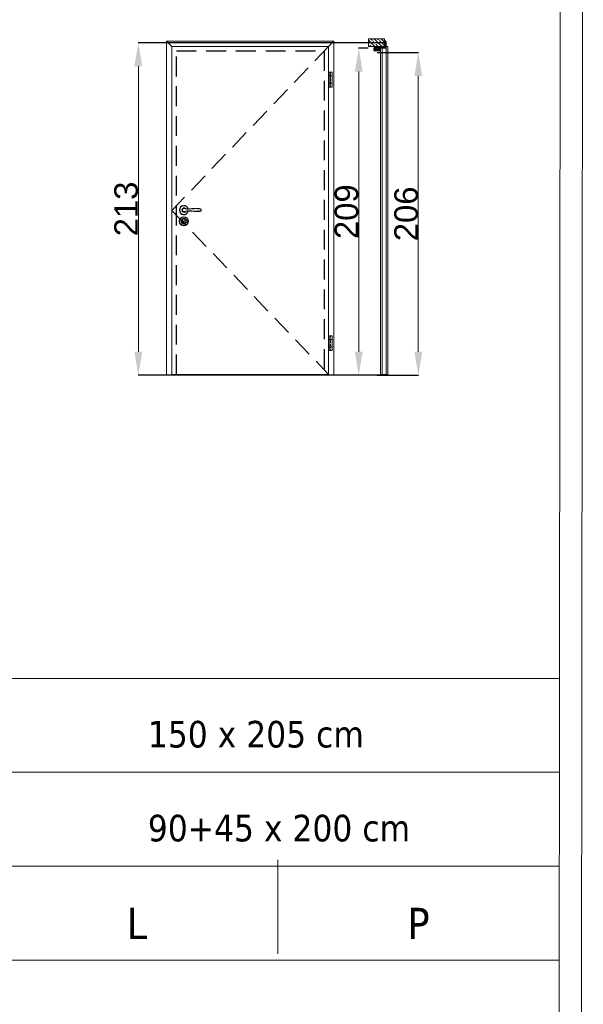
# Model space of a CAD drawing. Header units: millimetres. Extents: x 23192 to 149900, y -396339 to -79279.
# Tile 14 of 136: x 68937 to 69297, y -238668 to -238039. Entities that reach past the tile are written whole.
import ezdxf

# ---------------------------------------------------------------- set-up
doc = ezdxf.new("R2010")
doc.units = ezdxf.units.MM
doc.linetypes.add('CENTER', pattern=[0.6, 0.375, -0.075, 0.075, -0.075])
doc.linetypes.add('DASHED', pattern=[19.05, 12.7, -6.35])
doc.layers.get('0').update_dxf_attribs({"lineweight": 0})
for name, color, linetype, lineweight in [('0_LEGENDA', 7, 'Continuous', 13), ('Drzwi - hatch', 8, 'Continuous', 5), ('Drzwi KRAWĘDZIE', 7, 'Continuous', 20)]:
    doc.layers.add(name, color=color, linetype=linetype, lineweight=lineweight)
for name, color, linetype in [('Drzwi - klamki', 150, 'Continuous'), ('Drzwi PRZER-DUŻA', 240, 'DASHED'), ('GRUBA', 4, 'Continuous')]:
    doc.layers.add(name, color=color, linetype=linetype)
doc.styles.add('ARIAL', font='tahoma.ttf')
doc.styles.add('AT_ARIAL', font='arial.ttf')
doc.dimstyles.new('Renata_ślusarka', dxfattribs={"dimtxt": 50, "dimasz": 50, "dimexe": 0.18, "dimexo": 0.0625, "dimgap": 0.09, "dimtad": 1, "dimdec": 0, "dimzin": 0, "dimdsep": 46, "dimtxsty": 'AT_ARIAL', "dimcen": 0.09, "dimclrd": 7, "dimclre": 7, "dimclrt": 7, "dimadec": 0, "dimazin": 0, "dimtfac": 1, "dimtdec": 0, "dimtofl": 0, "dimtmove": 0, "dimatfit": 3, "dimfxl": 1, "dimtolj": 1, "dimtzin": 0, "dimlwd": -1, "dimarcsym": 0})

# ---------------------------------------------------------------- blocks, each defined once
blk = doc.blocks.new('*D112')
at = {"color": 7, "linetype": 'ByBlock', "lineweight": -2, "transparency": 16777216}
for p, q in [((69159.87, -238056.75), (69153.56, -238056.75)), ((69159.87, -238265.75), (69153.56, -238265.75))]:
    blk.add_line(p, q, dxfattribs=at)
at = {"color": 7, "transparency": 16777216}
blk.add_line((69153.74, -238071.75), (69153.74, -238250.75), dxfattribs=at)
at = {"color": 7, "linetype": 'ByBlock', "transparency": 16777216}
for points in [[(69151.24, -238071.75), (69156.24, -238071.75), (69153.74, -238056.75)], [(69151.24, -238250.75), (69156.24, -238250.75), (69153.74, -238265.75)]]:
    blk.add_solid(points, dxfattribs=at)
at = {"layer": 'DEFPOINTS', "color": 0, "linetype": 'ByBlock', "transparency": 16777216}
for p in [(69159.93, -238056.75), (69153.74, -238265.75), (69159.93, -238265.75)]:
    blk.add_point(p, dxfattribs=at)
at = {"color": 7, "linetype": 'ByBlock', "transparency": 16777216, "insert": (69145.99, -238161.25), "char_height": 15, "attachment_point": 5, "rotation": 90, "style": 'AT_ARIAL'}
blk.add_mtext('\\A1;209', dxfattribs=at)
blk = doc.blocks.new('*D113')
at = {"color": 7, "linetype": 'ByBlock', "lineweight": -2, "transparency": 16777216}
for p, q in [((69170.35, -238053.25), (69012.67, -238053.25)), ((69170.35, -238265.75), (69012.67, -238265.75))]:
    blk.add_line(p, q, dxfattribs=at)
at = {"color": 7, "transparency": 16777216}
blk.add_line((69012.85, -238068.25), (69012.85, -238250.75), dxfattribs=at)
at = {"color": 7, "linetype": 'ByBlock', "transparency": 16777216}
for points in [[(69010.35, -238068.25), (69015.35, -238068.25), (69012.85, -238053.25)], [(69010.35, -238250.75), (69015.35, -238250.75), (69012.85, -238265.75)]]:
    blk.add_solid(points, dxfattribs=at)
at = {"layer": 'DEFPOINTS', "color": 0, "linetype": 'ByBlock', "transparency": 16777216}
for p in [(69170.41, -238053.25), (69012.85, -238265.75), (69170.41, -238265.75)]:
    blk.add_point(p, dxfattribs=at)
at = {"color": 7, "linetype": 'ByBlock', "transparency": 16777216, "insert": (69005.1, -238159.5), "char_height": 15, "attachment_point": 5, "rotation": 90, "style": 'AT_ARIAL'}
blk.add_mtext('\\A1;213', dxfattribs=at)
blk = doc.blocks.new('*D114')
at = {"color": 7, "linetype": 'ByBlock', "lineweight": -2, "transparency": 16777216}
for p, q in [((69165.62, -238059.5), (69192.02, -238059.5)), ((69165.62, -238265.75), (69192.02, -238265.75))]:
    blk.add_line(p, q, dxfattribs=at)
at = {"color": 7, "transparency": 16777216}
blk.add_line((69191.84, -238074.5), (69191.84, -238250.75), dxfattribs=at)
at = {"color": 7, "linetype": 'ByBlock', "transparency": 16777216}
for points in [[(69189.34, -238074.5), (69194.34, -238074.5), (69191.84, -238059.5)], [(69189.34, -238250.75), (69194.34, -238250.75), (69191.84, -238265.75)]]:
    blk.add_solid(points, dxfattribs=at)
at = {"layer": 'DEFPOINTS', "color": 0, "linetype": 'ByBlock', "transparency": 16777216}
for p in [(69165.56, -238059.5), (69165.56, -238265.75), (69191.84, -238265.75)]:
    blk.add_point(p, dxfattribs=at)
at = {"color": 7, "linetype": 'ByBlock', "transparency": 16777216, "insert": (69184.1, -238162.62), "char_height": 15, "attachment_point": 5, "rotation": 90, "style": 'AT_ARIAL'}
blk.add_mtext('\\A1;206', dxfattribs=at)

msp = doc.modelspace()

# ---------------------------------------------------------------- hatches: boundary and pattern name
at = {"layer": 'Drzwi - hatch'}
h = msp.add_hatch(dxfattribs=at)
h.set_pattern_fill('ANSI33', color=256, scale=0.5, angle=-90)
h.set_pattern_definition([(315, (65163.9967, -238321.3297), (2.245064, 2.245064), []), (315, (65163.9967, -238323.5748), (2.245064, 2.245064), [1.5875, -0.79375])])
h.paths.add_polyline_path([(69159.928, -238050.749), (69159.928, -238055.749), (69170.128, -238055.749), (69170.128, -238050.749)])
h = msp.add_hatch(dxfattribs=at)
h.set_pattern_fill('AR-CONC', color=256, scale=0.003, angle=-90)
h.set_pattern_definition([(320, (65709.5108, -237826.5197), (-0.047817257, -0.546554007), [0.05715, -0.62865]), (265, (65709.5108, -237826.5197), (0.57317054, 0.10573026), [0.04572, -0.50292175]), (10.451445, (65709.5068, -237826.56525), (0.525353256, -0.44082374), [0.04857003, -0.53427073]), (316.1842, (65709.6632, -237826.5197), (-0.12612698, -0.81323712), [0.085725, -0.942975]), (6.635558, (65709.6527, -237826.5875), (0.74227837, -0.7122124), [0.07285507, -0.80140682]), (261.18415, (65709.6632, -237826.5197), (0.74227837, -0.7122124), [0.0685799, -0.7543792]), (291, (65709.6251, -237826.5959), (-0.306795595, -0.454843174), [0.05715, -0.62865]), (236, (65709.6251, -237826.5959), (0.5525639, -0.185406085), [0.04572, -0.50292]), (341.451445, (65709.59953, -237826.6338), (0.24576831, -0.64024926), [0.04857003, -0.53426981]), (307.5, (65709.5108, -237826.5197), (0.253665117, -0.00926581), [0, -0.496824, 0, -0.51054, 0, -0.504825]), (277.5, (65709.5108, -237826.5197), (0.300541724, -0.200458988), [0, -0.291084, 0, -0.485394, 0, -0.192405]), (237.5, (65709.5108, -237826.34977), (-0.017186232, -0.406771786), [0, -0.1905, 0, -0.59436, 0, -0.78867]), (227.5, (65709.5108, -237826.27357), (0.076279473, -0.444387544), [0, -0.24765, 0, -0.394716, 0, -0.56007])])
h.paths.add_polyline_path([(69163.968, -238058.319, -0.4142136), (69163.808, -238058.159), (69163.808, -238056.589, -0.4142136), (69163.968, -238056.429), (69164.528, -238056.429), (69164.528, -238056.249), (69163.968, -238056.249), (69163.968, -238055.749), (69170.128, -238055.749), (69170.848, -238055.749), (69170.848, -238056.109, -0.4142136), (69170.688, -238056.269), (69166.488, -238056.269, 0.4142136), (69166.148, -238056.609), (69166.148, -238057.789, 0.4142136), (69166.488, -238058.129), (69167.153, -238058.129, -1), (69167.153, -238058.319)])
h.paths.add_polyline_path([(69170.128, -238055.749), (69170.128, -238052.429), (69170.688, -238052.429, -0.4142136), (69170.848, -238052.589), (69170.848, -238055.049), (69170.848, -238055.749)])

# ---------------------------------------------------------------- linework, layer by layer
at = {"linetype": 'CENTER', "ltscale": 0.5}
for p, q in [((69135.748, -238072.118), (69135.748, -238081.618)), ((69135.748, -238240.499), (69135.748, -238249.999))]:
    msp.add_line(p, q, dxfattribs=at)
at = {"linetype": 'DASHED'}
msp.add_lwpolyline([(69134.498, -238055.649), (69034.298, -238160.449), (69134.498, -238265.249)], dxfattribs=at)
at = {"layer": '0_LEGENDA', "color": 7, "linetype": 'ByBlock', "ltscale": 5}
for p, q in [((69280.835, -239858.364), (69283.094, -237448.17)), ((69295.052, -239858.364), (69297.312, -237448.17)), ((66326.915, -238459.128), (69282.146, -238459.467)), ((66326.915, -238519.128), (69282.09, -238519.467)), ((69101.96, -238575.412), (69101.96, -238635.412)), ((66326.915, -238579.128), (69282.034, -238579.467)), ((66326.915, -238579.128), (69282.034, -238579.47)), ((66326.915, -238639.128), (69281.977, -238639.466))]:
    msp.add_line(p, q, dxfattribs=at)
at = {"layer": 'Drzwi - klamki'}
for p, q in [((69166.328, -238056.67), (69166.328, -238057.799)), ((69166.328, -238057.799), (69166.464, -238057.934)), ((69166.343, -238056.634), (69166.514, -238056.464)), ((69166.721, -238056.749), (69166.428, -238056.749)), ((69166.428, -238056.749), (69166.428, -238057.699)), ((69166.934, -238057.699), (69166.428, -238057.699)), ((69166.47, -238056.649), (69166.584, -238056.534)), ((69166.628, -238056.649), (69166.47, -238056.649)), ((69166.47, -238057.799), (69166.534, -238057.864)), ((69166.647, -238057.799), (69166.47, -238057.799)), ((69166.721, -238056.749), (69166.601, -238057.235)), ((69166.601, -238057.235), (69166.934, -238057.699)), ((69166.628, -238056.649), (69166.814, -238056.464)), ((69166.647, -238057.799), (69166.783, -238057.934)), ((69166.824, -238056.749), (69166.709, -238057.214)), ((69166.709, -238057.214), (69167.071, -238057.718)), ((69166.77, -238056.649), (69166.884, -238056.534)), ((69166.928, -238056.649), (69166.77, -238056.649)), ((69166.789, -238057.799), (69166.853, -238057.864)), ((69166.924, -238057.799), (69166.789, -238057.799)), ((69167.028, -238056.749), (69166.824, -238056.749)), ((69166.928, -238056.649), (69167.114, -238056.464)), ((69166.969, -238057.871), (69166.93, -238057.949)), ((69167.028, -238056.749), (69167.028, -238057.077)), ((69167.07, -238056.649), (69167.184, -238056.534)), ((69167.07, -238056.649), (69167.128, -238056.67)), ((69167.128, -238056.67), (69167.128, -238057.077)), ((69167.128, -238057.949), (69167.269, -238057.963)), ((69167.183, -238057.127), (69167.563, -238057.09)), ((69167.193, -238057.226), (69167.534, -238057.193)), ((69167.578, -238057.496), (69167.578, -238057.233)), ((69167.678, -238057.513), (69167.678, -238057.189)), ((69167.828, -238056.649), (69167.828, -238056.449)), ((69167.828, -238056.449), (69168.828, -238056.449)), ((69167.841, -238056.449), (69167.828, -238056.461)), ((69167.939, -238056.449), (69167.828, -238056.56)), ((69167.942, -238056.649), (69167.828, -238056.535)), ((69167.843, -238056.649), (69167.828, -238056.634)), ((69168.828, -238056.649), (69167.828, -238056.649)), ((69168.038, -238056.449), (69167.838, -238056.649)), ((69168.041, -238056.649), (69167.841, -238056.449)), ((69168.137, -238056.449), (69167.937, -238056.649)), ((69168.139, -238056.649), (69167.939, -238056.449)), ((69168.236, -238056.449), (69168.036, -238056.649)), ((69168.238, -238056.649), (69168.038, -238056.449)), ((69168.334, -238056.449), (69168.134, -238056.649)), ((69168.337, -238056.649), (69168.137, -238056.449)), ((69168.433, -238056.449), (69168.233, -238056.649)), ((69168.436, -238056.649), (69168.236, -238056.449)), ((69168.532, -238056.449), (69168.332, -238056.649)), ((69168.534, -238056.649), (69168.334, -238056.449)), ((69168.631, -238056.449), (69168.431, -238056.649)), ((69168.633, -238056.649), (69168.433, -238056.449)), ((69168.73, -238056.449), (69168.53, -238056.649)), ((69168.732, -238056.649), (69168.532, -238056.449)), ((69168.828, -238056.449), (69168.628, -238056.649)), ((69168.828, -238056.646), (69168.631, -238056.449)), ((69168.828, -238056.548), (69168.727, -238056.649)), ((69168.828, -238056.548), (69168.73, -238056.449)), ((69168.828, -238056.646), (69168.826, -238056.649)), ((69168.828, -238056.449), (69168.828, -238056.649))]:
    msp.add_line(p, q, dxfattribs=at)
at = {"layer": 'Drzwi - klamki', "ltscale": 0.2}
for p, q in [((69040.848, -238159.999), (69040.848, -238160.499)), ((69040.848, -238159.999), (69040.978, -238159.999)), ((69040.848, -238160.499), (69040.978, -238160.499)), ((69041.473, -238167.293), (69041.473, -238168.543)), ((69042.523, -238167.293), (69042.523, -238168.543))]:
    msp.add_line(p, q, dxfattribs=at)
for centre, radius in [((69041.998, -238167.393), 2.8), ((69042.003, -238167.397), 1.8)]:
    msp.add_circle(centre, radius, dxfattribs=at)
at = {"layer": 'Drzwi - klamki'}
for centre, radius, start, end in [((69166.378, -238056.67), 0.05, 135, 180), ((69166.499, -238057.899), 0.05, 225, 270), ((69166.499, -238057.899), 0.05, 270, 45), ((69166.549, -238056.499), 0.05, 90, 135), ((69166.549, -238056.499), 0.05, 315, 90), ((69166.818, -238057.899), 0.05, 225, 270), ((69166.849, -238056.499), 0.05, 90, 135), ((69166.818, -238057.899), 0.05, 270, 45), ((69166.849, -238056.499), 0.05, 315, 90), ((69166.924, -238057.849), 0.05, 333.425339, 90), ((69167.178, -238057.077), 0.15, 180, 275.563415), ((69167.274, -238057.573), 0.25, 215.623943, 327.559413), ((69167.149, -238056.499), 0.05, 90, 135), ((69167.178, -238057.077), 0.05, 180, 275.563415), ((69167.149, -238056.499), 0.05, 315, 90), ((69167.294, -238057.714), 0.25, 264.429901, 319.458571), ((69166.709, -238057.214), 1.019, 319.458571, 341.015535), ((69166.709, -238057.214), 0.919, 327.559413, 339.878843), ((69167.538, -238057.233), 0.04, 0, 95.563415), ((69167.578, -238057.239), 0.15, 89.587511, 95.563415), ((69167.478, -238057.496), 0.1, 339.878843, 0), ((69167.578, -238057.189), 0.1, 0, 89.587511), ((69167.578, -238057.513), 0.1, 341.015535, 0)]:
    msp.add_arc(centre, radius, start, end, dxfattribs=at)
at = {"layer": 'Drzwi - klamki', "ltscale": 0.2}
for centre, radius, start, end in [((69041.998, -238160.249), 2.801, 13.271535, 346.728465), ((69041.998, -238160.249), 1.25, 42.903782, 317.096218), ((69041.998, -238160.249), 1.05, 64.699839, 295.300161), ((69052.408, -238160.249), 0.74, 288.924644, 71.075356), ((69041.998, -238166.593), 0.875, 306.869898, 233.130102), ((69041.998, -238168.543), 0.525, 180, 270), ((69041.998, -238168.543), 0.525, 270, 0)]:
    msp.add_arc(centre, radius, start, end, dxfattribs=at)
for points in [[(69052.648, -238159.549), (69050.148, -238159.299), (69043.852, -238159.549), (69041.998, -238159.199)], [(69052.648, -238160.949), (69050.148, -238161.199), (69043.852, -238160.949), (69041.998, -238161.299)]]:
    msp.add_spline(points, degree=3, dxfattribs=at)
at = {"layer": 'Drzwi KRAWĘDZIE'}
for p, q in [((69030.898, -238265.749), (69030.898, -238052.249)), ((69137.898, -238052.249), (69030.898, -238052.249)), ((69030.898, -238052.249), (69034.298, -238055.649)), ((69137.898, -238052.249), (69134.498, -238055.649)), ((69137.898, -238265.749), (69137.898, -238052.249)), ((69163.968, -238056.249), (69163.968, -238055.749)), ((69167.728, -238056.949), (69167.728, -238265.149)), ((69171.128, -238056.849), (69167.828, -238056.849)), ((69168.728, -238056.849), (69168.728, -238265.249)), ((69171.128, -238055.649), (69172.228, -238055.649)), ((69171.128, -238055.649), (69171.128, -238056.849)), ((69171.128, -238055.649), (69171.128, -238056.849)), ((69171.328, -238055.649), (69171.328, -238265.249)), ((69172.328, -238055.749), (69172.328, -238265.149)), ((69136.698, -238072.118), (69134.798, -238072.118)), ((69134.798, -238072.118), (69134.798, -238081.618)), ((69136.698, -238072.118), (69136.698, -238081.618)), ((69136.698, -238074.518), (69134.798, -238074.518)), ((69136.698, -238079.218), (69134.798, -238079.218)), ((69134.798, -238081.618), (69136.698, -238081.618)), ((69172.328, -238163.049), (69172.328, -238157.449)), ((69136.698, -238240.499), (69134.798, -238240.499)), ((69134.798, -238240.499), (69134.798, -238249.999)), ((69136.698, -238240.499), (69136.698, -238249.999)), ((69136.698, -238242.899), (69134.798, -238242.899)), ((69136.698, -238247.599), (69134.798, -238247.599)), ((69134.798, -238249.999), (69136.698, -238249.999)), ((69024.906, -238265.749), (69143.913, -238265.749)), ((69037.148, -238265.749), (69037.148, -238265.249)), ((69131.648, -238265.749), (69131.648, -238265.249)), ((69161.408, -238265.749), (69178.598, -238265.749)), ((69167.828, -238265.249), (69172.228, -238265.249))]:
    msp.add_line(p, q, dxfattribs=at)
for points in [[(69170.128, -238050.749), (69170.128, -238055.749), (69159.928, -238055.749), (69159.928, -238050.749)], [(69134.498, -238055.649), (69034.298, -238055.649), (69034.298, -238265.249), (69134.498, -238265.249)]]:
    msp.add_lwpolyline(points, close=True, dxfattribs=at)
for centre, start, end in [((69167.828, -238056.949), 90, 180), ((69172.228, -238055.749), 0, 90), ((69167.828, -238265.149), 180, 270), ((69172.228, -238265.149), 270, 0)]:
    msp.add_arc(centre, 0.1, start, end, dxfattribs=at)
at = {"layer": 'Drzwi PRZER-DUŻA'}
msp.add_lwpolyline([(69037.148, -238265.249), (69037.148, -238058.499), (69131.648, -238058.499), (69131.648, -238265.249)], dxfattribs=at)
at = {"layer": 'GRUBA', "ltscale": 0.2}
for p, q in [((69170.128, -238052.429), (69170.128, -238052.249)), ((69170.128, -238052.249), (69170.688, -238052.249)), ((69170.688, -238052.429), (69170.128, -238052.429)), ((69170.848, -238055.049), (69170.848, -238052.589)), ((69171.028, -238052.589), (69171.028, -238056.109)), ((69163.628, -238058.159), (69163.628, -238056.589)), ((69163.808, -238056.589), (69163.808, -238058.159)), ((69163.968, -238056.249), (69164.528, -238056.249)), ((69164.528, -238056.429), (69163.968, -238056.429)), ((69163.968, -238058.319), (69167.153, -238058.319)), ((69167.153, -238058.499), (69163.968, -238058.499)), ((69164.528, -238056.249), (69164.528, -238056.429)), ((69166.148, -238057.789), (69166.148, -238056.609)), ((69166.328, -238056.609), (69166.328, -238057.789)), ((69166.488, -238056.269), (69170.688, -238056.269)), ((69170.228, -238056.449), (69166.488, -238056.449)), ((69166.488, -238057.949), (69167.153, -238057.949)), ((69167.153, -238058.129), (69166.488, -238058.129)), ((69170.688, -238056.449), (69170.228, -238056.449)), ((69170.848, -238056.109), (69170.848, -238055.049))]:
    msp.add_line(p, q, dxfattribs=at)
for centre, radius, start, end in [((69170.688, -238052.589), 0.34, 0, 90), ((69170.688, -238052.589), 0.16, 0, 90), ((69163.968, -238056.589), 0.34, 90, 180), ((69163.968, -238058.159), 0.34, 180, 270), ((69163.968, -238056.589), 0.16, 90, 180), ((69163.968, -238058.159), 0.16, 180, 270), ((69166.488, -238056.609), 0.34, 90, 180), ((69166.488, -238057.789), 0.34, 180, 270), ((69166.488, -238056.609), 0.16, 90, 180), ((69166.488, -238057.789), 0.16, 180, 270), ((69167.153, -238058.224), 0.275, 270, 90), ((69167.153, -238058.224), 0.095, 270, 90), ((69170.688, -238056.109), 0.16, 270, 0), ((69170.688, -238056.109), 0.34, 270, 0)]:
    msp.add_arc(centre, radius, start, end, dxfattribs=at)

# ---------------------------------------------------------------- texts
at = {"layer": '0_LEGENDA', "color": 7, "linetype": 'ByBlock', "ltscale": 5, "attachment_point": 1, "style": 'ARIAL'}
for s, insert, char_height, width in [('150 x 205 cm', (69018.92, -238486.603), 17, 162.7638), ('90+45 x 200 cm', (69018.92, -238546.603), 17, 212.04863), ('\\pxqc;L', (68921.961, -238606.055), 20, 180), ('\\pxqc;P', (69101.961, -238606.055), 20, 180)]:
    msp.add_mtext(s, dxfattribs=dict(at, insert=insert, char_height=char_height, width=width))

# ---------------------------------------------------------------- dimensions: what is measured, and where the dimension line sits
at = {"linetype": 'ByBlock'}
for base, p1, p2, picture, middle in [((69012.849036, -238265.748893), (69170.40833, -238053.248891), (69170.40833, -238265.748893), '*D113', (69005.095325, -238159.498892)), ((69153.743, -238265.749), (69159.928, -238056.749), (69159.928, -238265.749), '*D112', (69145.995, -238161.249)), ((69191.845, -238265.749), (69165.561, -238059.499), (69165.561, -238265.749), '*D114', (69184.096, -238162.624))]:
    dim = msp.add_linear_dim(base=base, p1=p1, p2=p2, angle=90, dimstyle='Renata_ślusarka', override={"dimtxt": 15, "dimasz": 15}, dxfattribs=at)
    dim.commit()
    dim.dimension.update_dxf_attribs({"geometry": picture, "text_midpoint": middle})

doc.saveas('drawing.dxf')
